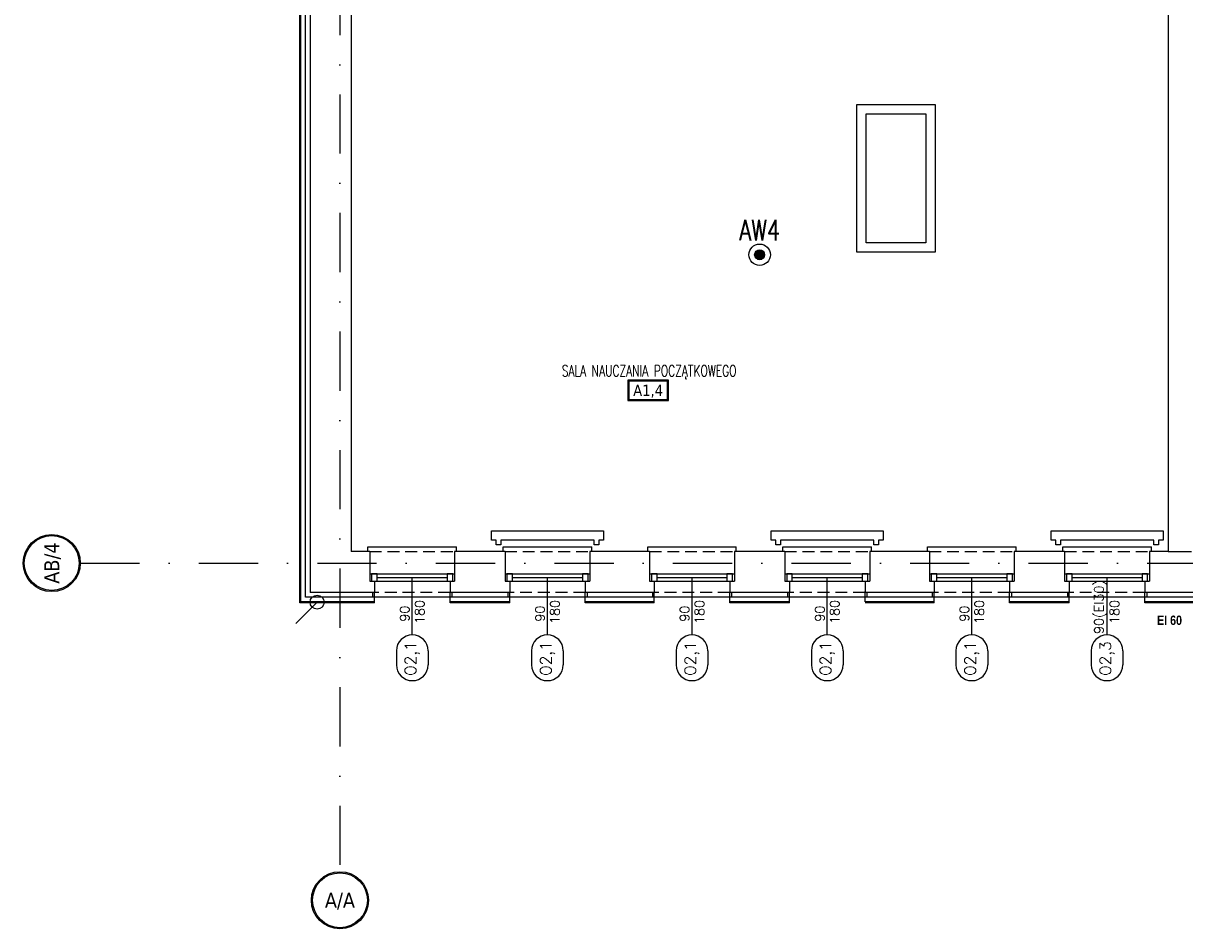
# Model space of a CAD drawing. Header units: millimetres. Extents: x 42924 to 92944, y -369470 to -179866.
# Tile 92 of 256: x 57398 to 58643, y -182294 to -181323. Entities that reach past the tile are written whole.
import ezdxf
from ezdxf.enums import TextEntityAlignment as Align

# ---------------------------------------------------------------- set-up
doc = ezdxf.new("R2010")
doc.units = ezdxf.units.MM
doc.linetypes.add('DASHDOT', pattern=[25.4, 12.7, -6.35, 0, -6.35])
doc.linetypes.add('HIDDEN', pattern=[9.525, 6.35, -3.175])
doc.layers.get('0').update_dxf_attribs({"color": 8})
for name, color, linetype in [('! WYPOSAŻENIE', 8, 'Continuous'), ('!! 0_ Istn-okna', 8, 'Continuous'), ('!! 0_ Istn-sciany', 8, 'Continuous'), ('!! 0_ Istn-widok', 8, 'Continuous'), ('!! 0_ Opis', 8, 'Continuous'), ('!! 0_Istn-cienka', 8, 'Continuous'), ('!! 0_Opis_okna', 8, 'Continuous'), ('!! 0_Opis_pom', 123, 'Continuous'), ('!! 0_Osie', 8, 'DASHDOT'), ('!! 1_ tynk zewn  - nowy', 8, 'Continuous'), ('!! 2_ remont Ocieplenie', 8, 'ZIGZAG'), ('0-osie-liniA', 8, 'DASHDOT'), ('0-osie-tx', 8, 'Continuous'), ('E1', 2, 'Continuous'), ('E_0', 4, 'Continuous'), ('E_AW', 1, 'Continuous')]:
    doc.layers.add(name, color=color, linetype=linetype)
doc.layers.add('!! 0_Istn-grzejniki', color=8, linetype='Continuous', plot=False)
doc.styles.add('ARCHETYP', font='romans.shx', dxfattribs={"height": 15})
doc.styles.add('ARIAL', font='tahoma.ttf')
doc.styles.add('ELE1', font='romans.shx', dxfattribs={"width": 0.8, "height": 18})
doc.styles.add('STYLE7', font='ARIALNB.TTF')
doc.styles.add('TAHOMA', font='tahoma.ttf')
doc.styles.add('TXT', font='simplex.shx')
doc.linetypes.add('ZIGZAG', pattern='A,0.00254,-5.08,[131,ltypeshp.shx,S=5.08,R=0,X=-5.08,Y=0],-10.16,[131,ltypeshp.shx,S=5.08,R=180,X=5.08,Y=0],-5.08', length=20.32254)

# ---------------------------------------------------------------- blocks, each defined once
blk = doc.blocks.new('A$C14D806DD')
at = {"layer": 'E_AW'}
h = blk.add_hatch(color=256, dxfattribs=at)
h.dxf.hatch_style = 1
h.paths.add_polyline_path([(5.4, 0, 1), (-5.4, 0, 1)])
at = {"layer": 'E_AW', "ltscale": 5}
for radius in [11.5, 5.36]:
    blk.add_circle((0, 0), radius, dxfattribs=at)
blk = doc.blocks.new('*U171')
h = blk.add_hatch(color=256)
edge = h.paths.add_edge_path()
edge.add_arc((0, 0), 30.6, 0, 360)
edge = h.paths.add_edge_path(flags=17)
edge.add_arc((0, 0), 29.4, 0, 360)
for radius in [30.6, 29.4]:
    blk.add_circle((0, 0), radius)
at = {"style": 'TAHOMA', "flags": 8}
blk.add_attdef('ANSICHTSNUMMER', text='', height=16, dxfattribs=at).set_placement((0, 0), align=Align.MIDDLE_CENTER)
blk = doc.blocks.new('BLOK OSI')
at = {"layer": '0-osie-liniA', "ltscale": 5}
for points in [[(48917.7, -193635.5), (48917.7, -195994)], [(48639.3, -195663.1), (55424.3, -195663.1)]]:
    blk.add_lwpolyline(points, dxfattribs=at)
at = {"layer": '0-osie-tx'}
ref = blk.add_blockref('*U171', (48608.7, -195663.1), dxfattribs=dict(at, rotation=270))
ref.add_attrib('ANSICHTSNUMMER', 'AB/4', dxfattribs={"layer": '0', "height": 16, "rotation": 90, "style": 'TAHOMA', "flags": 8}).set_placement((48608.7, -195663.1), align=Align.MIDDLE_CENTER)
ref = blk.add_blockref('*U171', (48917.7, -196024.6), dxfattribs=dict(at, rotation=180))
ref.add_attrib('ANSICHTSNUMMER', 'A/A', dxfattribs={"layer": '0', "height": 16, "style": 'TAHOMA', "flags": 8}).set_placement((48917.7, -196024.6), align=Align.MIDDLE_CENTER)
blk = doc.blocks.new('1_ok-opis')
blk.add_line((0, 111.6), (0, 50))
for points in [[(-17, 128.6), (-17, 143.6)], [(17, 128.6), (17, 143.6)]]:
    blk.add_lwpolyline(points)
for centre, start, end in [((0, 143.6), 0, 180), ((0, 128.6), 180, 0)]:
    blk.add_arc(centre, 17, start, end)
at = {"style": 'ARCHETYP'}
for tag, height, rotation, p in [('NR', 12, 90, (0, 136.9)), ('NR', 12, 270, (0, 136.9)), ('SZEROKOŚĆ', 10, 90, (-8, 78.3)), ('WYSOKOŚĆ', 10, 270, (-8, 78.3)), ('WYSOKOŚĆ', 10, 90, (8, 78.3)), ('SZEROKOŚĆ', 10, 270, (8, 78.3))]:
    blk.add_attdef(tag, text='', height=height, rotation=rotation, dxfattribs=at).set_placement(p, align=Align.MIDDLE)

msp = doc.modelspace()

# ---------------------------------------------------------------- linework, layer by layer
at = {"layer": '!! 0_ Istn-okna'}
for points in [[(58291.89128, -181410.45498), (58375.89128, -181410.45498), (58375.89128, -181568.45498), (58291.89128, -181568.45498)], [(58301.89128, -181420.45498), (58365.89128, -181420.45498), (58365.89128, -181558.45498), (58301.89128, -181558.45498)], [(57771.56735, -181921.3878), (57777.56735, -181921.3878), (57777.56735, -181913.3878), (57771.56735, -181913.3878)], [(57852.56735, -181921.3878), (57858.56735, -181921.3878), (57858.56735, -181913.3878), (57852.56735, -181913.3878)], [(57916.56735, -181921.3878), (57922.56735, -181921.3878), (57922.56735, -181913.3878), (57916.56735, -181913.3878)], [(57997.56735, -181921.3878), (58003.56735, -181921.3878), (58003.56735, -181913.3878), (57997.56735, -181913.3878)], [(58071.56735, -181921.3878), (58077.56735, -181921.3878), (58077.56735, -181913.3878), (58071.56735, -181913.3878)], [(58152.56735, -181921.3878), (58158.56735, -181921.3878), (58158.56735, -181913.3878), (58152.56735, -181913.3878)], [(58216.56735, -181921.3878), (58222.56735, -181921.3878), (58222.56735, -181913.3878), (58216.56735, -181913.3878)], [(58297.56735, -181921.3878), (58303.56735, -181921.3878), (58303.56735, -181913.3878), (58297.56735, -181913.3878)], [(58371.56735, -181921.3878), (58377.56735, -181921.3878), (58377.56735, -181913.3878), (58371.56735, -181913.3878)], [(58452.56735, -181921.3878), (58458.56735, -181921.3878), (58458.56735, -181913.3878), (58452.56735, -181913.3878)], [(58516.56735, -181921.3878), (58522.56735, -181921.3878), (58522.56735, -181913.3878), (58516.56735, -181913.3878)], [(58597.56735, -181921.3878), (58603.56735, -181921.3878), (58603.56735, -181913.3878), (58597.56735, -181913.3878)]]:
    msp.add_lwpolyline(points, close=True, dxfattribs=at)
for points in [[(57769.56735, -181913.3878), (57860.56735, -181913.3878)], [(57777.56735, -181917.3878), (57852.56735, -181917.3878)], [(57914.56735, -181913.3878), (58005.56735, -181913.3878)], [(57922.56735, -181917.3878), (57997.56735, -181917.3878)], [(58069.56735, -181913.3878), (58160.56735, -181913.3878)], [(58077.56735, -181917.3878), (58152.56735, -181917.3878)], [(58214.56735, -181913.3878), (58305.56735, -181913.3878)], [(58222.56735, -181917.3878), (58297.56735, -181917.3878)], [(58369.56735, -181913.3878), (58460.56735, -181913.3878)], [(58377.56735, -181917.3878), (58452.56735, -181917.3878)], [(58514.56735, -181913.3878), (58605.56735, -181913.3878)], [(58522.56735, -181917.3878), (58597.56735, -181917.3878)], [(57769.56735, -181921.3878), (57860.56735, -181921.3878)], [(57914.56735, -181921.3878), (58005.56735, -181921.3878)], [(58069.56735, -181921.3878), (58160.56735, -181921.3878)], [(58214.56735, -181921.3878), (58305.56735, -181921.3878)], [(58369.56735, -181921.3878), (58460.56735, -181921.3878)], [(58514.56735, -181921.3878), (58605.56735, -181921.3878)]]:
    msp.add_lwpolyline(points, dxfattribs=at)
at = {"layer": '!! 0_ Istn-sciany'}
for p, q in [((57705.56735, -180609.3878), (57705.56735, -181933.3878)), ((57749.56735, -181253.3878), (57749.56735, -181889.3878)), ((58625.56735, -181253.3878), (58625.56735, -181889.3878))]:
    msp.add_line(p, q, dxfattribs=at)
for points in [[(57769.56735, -181889.3878), (57749.56735, -181889.3878)], [(57769.56735, -181889.3878), (57769.56735, -181921.3878)], [(57914.56735, -181889.3878), (57860.56735, -181889.3878)], [(57860.56735, -181889.3878), (57860.56735, -181921.3878)], [(57914.56735, -181889.3878), (57914.56735, -181921.3878)], [(58069.56735, -181889.3878), (58005.56735, -181889.3878)], [(58005.56735, -181889.3878), (58005.56735, -181921.3878)], [(58069.56735, -181889.3878), (58069.56735, -181921.3878)], [(58214.56735, -181889.3878), (58160.56735, -181889.3878)], [(58160.56735, -181889.3878), (58160.56735, -181921.3878)], [(58214.56735, -181889.3878), (58214.56735, -181921.3878)], [(58369.56735, -181889.3878), (58305.56735, -181889.3878)], [(58305.56735, -181889.3878), (58305.56735, -181921.3878)], [(58369.56735, -181889.3878), (58369.56735, -181921.3878)], [(58514.56735, -181889.3878), (58460.56735, -181889.3878)], [(58460.56735, -181889.3878), (58460.56735, -181921.3878)], [(58514.56735, -181889.3878), (58514.56735, -181921.3878)], [(58625.56735, -181889.3878), (58605.56735, -181889.3878)], [(58605.56735, -181889.3878), (58605.56735, -181921.3878)], [(57769.56735, -181921.3878), (57774.56735, -181921.3878)], [(57774.56735, -181921.3878), (57774.56735, -181933.3878)], [(57855.56735, -181921.3878), (57860.56735, -181921.3878)], [(57855.56735, -181921.3878), (57855.56735, -181933.3878)], [(57914.56735, -181921.3878), (57919.56735, -181921.3878)], [(57919.56735, -181921.3878), (57919.56735, -181933.3878)], [(58000.56735, -181921.3878), (58005.56735, -181921.3878)], [(58000.56735, -181921.3878), (58000.56735, -181933.3878)], [(58069.56735, -181921.3878), (58074.56735, -181921.3878)], [(58074.56735, -181921.3878), (58074.56735, -181933.3878)], [(58155.56735, -181921.3878), (58160.56735, -181921.3878)], [(58155.56735, -181921.3878), (58155.56735, -181933.3878)], [(58214.56735, -181921.3878), (58219.56735, -181921.3878)], [(58219.56735, -181921.3878), (58219.56735, -181933.3878)], [(58300.56735, -181921.3878), (58305.56735, -181921.3878)], [(58300.56735, -181921.3878), (58300.56735, -181933.3878)], [(58369.56735, -181921.3878), (58374.56735, -181921.3878)], [(58374.56735, -181921.3878), (58374.56735, -181933.3878)], [(58455.56735, -181921.3878), (58460.56735, -181921.3878)], [(58455.56735, -181921.3878), (58455.56735, -181933.3878)], [(58514.56735, -181921.3878), (58519.56735, -181921.3878)], [(58519.56735, -181921.3878), (58519.56735, -181933.3878)], [(58600.56735, -181921.3878), (58605.56735, -181921.3878)], [(58600.56735, -181921.3878), (58600.56735, -181933.3878)], [(57774.56735, -181933.3878), (57705.56735, -181933.3878)], [(57919.56735, -181933.3878), (57855.56735, -181933.3878)], [(58074.56735, -181933.3878), (58000.56735, -181933.3878)], [(58219.56735, -181933.3878), (58155.56735, -181933.3878)], [(58374.56735, -181933.3878), (58300.56735, -181933.3878)], [(58519.56735, -181933.3878), (58455.56735, -181933.3878)], [(58674.56735, -181933.3878), (58600.56735, -181933.3878)]]:
    msp.add_lwpolyline(points, dxfattribs=at)
at = {"layer": '!! 0_ Istn-widok'}
for points in [[(57767.56735, -181884.3878), (57862.56735, -181884.3878)], [(57767.56735, -181889.3878), (57767.56735, -181884.3878)], [(57862.56735, -181889.3878), (57862.56735, -181884.3878)], [(57912.56735, -181884.3878), (58007.56735, -181884.3878)], [(57912.56735, -181889.3878), (57912.56735, -181884.3878)], [(58007.56735, -181889.3878), (58007.56735, -181884.3878)], [(58067.56735, -181884.3878), (58162.56735, -181884.3878)], [(58067.56735, -181889.3878), (58067.56735, -181884.3878)], [(58162.56735, -181889.3878), (58162.56735, -181884.3878)], [(58212.56735, -181884.3878), (58307.56735, -181884.3878)], [(58212.56735, -181889.3878), (58212.56735, -181884.3878)], [(58307.56735, -181889.3878), (58307.56735, -181884.3878)], [(58367.56735, -181884.3878), (58462.56735, -181884.3878)], [(58367.56735, -181889.3878), (58367.56735, -181884.3878)], [(58462.56735, -181889.3878), (58462.56735, -181884.3878)], [(58512.56735, -181884.3878), (58607.56735, -181884.3878)], [(58512.56735, -181889.3878), (58512.56735, -181884.3878)], [(58607.56735, -181889.3878), (58607.56735, -181884.3878)], [(58625.56735, -181889.3878), (58650.56735, -181889.3878)], [(57772.56735, -181933.3878), (57772.56735, -181938.3878)], [(57857.56735, -181938.3878), (57772.56735, -181938.3878)], [(57857.56735, -181933.3878), (57857.56735, -181938.3878)], [(57917.56735, -181933.3878), (57917.56735, -181938.3878)], [(58002.56735, -181938.3878), (57917.56735, -181938.3878)], [(58002.56735, -181933.3878), (58002.56735, -181938.3878)], [(58072.56735, -181933.3878), (58072.56735, -181938.3878)], [(58157.56735, -181938.3878), (58072.56735, -181938.3878)], [(58157.56735, -181933.3878), (58157.56735, -181938.3878)], [(58217.56735, -181933.3878), (58217.56735, -181938.3878)], [(58302.56735, -181938.3878), (58217.56735, -181938.3878)], [(58302.56735, -181933.3878), (58302.56735, -181938.3878)], [(58372.56735, -181933.3878), (58372.56735, -181938.3878)], [(58457.56735, -181938.3878), (58372.56735, -181938.3878)], [(58457.56735, -181933.3878), (58457.56735, -181938.3878)], [(58517.56735, -181933.3878), (58517.56735, -181938.3878)], [(58602.56735, -181938.3878), (58517.56735, -181938.3878)], [(58602.56735, -181933.3878), (58602.56735, -181938.3878)]]:
    msp.add_lwpolyline(points, dxfattribs=at)
msp.add_circle((57713.06735, -181943.8878), 7.5, dxfattribs=at)
at = {"layer": '!! 0_ Opis'}
msp.add_lwpolyline([(57690.43015, -181966.525), (57713.06735, -181943.8878)], dxfattribs=at)
at = {"layer": '!! 0_Istn-cienka', "linetype": 'HIDDEN', "ltscale": 2}
for points in [[(57769.56735, -181889.3878), (57860.56735, -181889.3878)], [(57914.56735, -181889.3878), (58005.56735, -181889.3878)], [(58069.56735, -181889.3878), (58160.56735, -181889.3878)], [(58214.56735, -181889.3878), (58305.56735, -181889.3878)], [(58369.56735, -181889.3878), (58460.56735, -181889.3878)], [(58514.56735, -181889.3878), (58605.56735, -181889.3878)], [(57855.56735, -181933.3878), (57774.56735, -181933.3878)], [(58000.56735, -181933.3878), (57919.56735, -181933.3878)], [(58155.56735, -181933.3878), (58074.56735, -181933.3878)], [(58300.56735, -181933.3878), (58219.56735, -181933.3878)], [(58455.56735, -181933.3878), (58374.56735, -181933.3878)], [(58600.56735, -181933.3878), (58519.56735, -181933.3878)]]:
    msp.add_lwpolyline(points, dxfattribs=at)
at = {"layer": '!! 0_Istn-grzejniki'}
for points in [[(57905.06735, -181882.3878), (57905.06735, -181877.3878), (57900.06735, -181877.3878), (57900.06735, -181867.3878), (58020.06735, -181867.3878), (58020.06735, -181877.3878), (58015.06735, -181877.3878), (58015.06735, -181882.3878), (58010.06735, -181882.3878), (58010.06735, -181877.3878), (57910.06735, -181877.3878), (57910.06735, -181882.3878)], [(58205.06735, -181882.3878), (58205.06735, -181877.3878), (58200.06735, -181877.3878), (58200.06735, -181867.3878), (58320.06735, -181867.3878), (58320.06735, -181877.3878), (58315.06735, -181877.3878), (58315.06735, -181882.3878), (58310.06735, -181882.3878), (58310.06735, -181877.3878), (58210.06735, -181877.3878), (58210.06735, -181882.3878)], [(58505.06735, -181882.3878), (58505.06735, -181877.3878), (58500.06735, -181877.3878), (58500.06735, -181867.3878), (58620.06735, -181867.3878), (58620.06735, -181877.3878), (58615.06735, -181877.3878), (58615.06735, -181882.3878), (58610.06735, -181882.3878), (58610.06735, -181877.3878), (58510.06735, -181877.3878), (58510.06735, -181882.3878)]]:
    msp.add_lwpolyline(points, close=True, dxfattribs=at)
at = {"layer": '!! 0_Opis_pom', "ltscale": 0.7}
for points in [[(58046.26999, -181727.64824), (58089.78999, -181727.64824), (58089.78999, -181705.88824), (58046.26999, -181705.88824)], [(58047.35799, -181726.56024), (58088.70199, -181726.56024), (58088.70199, -181706.97624), (58047.35799, -181706.97624)]]:
    msp.add_lwpolyline(points, close=True, dxfattribs=at)
at = {"layer": '!! 1_ tynk zewn  - nowy'}
for points in [[(57774.56735, -181944.3878), (57694.56735, -181944.3878), (57694.56735, -180598.3878), (57774.56735, -180598.3878)], [(57774.56735, -181943.3878), (57695.56735, -181943.3878), (57695.56735, -180599.3878), (57774.56735, -180599.3878)], [(57774.56735, -181944.3878), (57774.56735, -181933.3878)], [(57855.56735, -181944.3878), (57855.56735, -181933.3878)], [(57919.56735, -181943.3878), (57855.56735, -181943.3878)], [(57919.56735, -181944.3878), (57919.56735, -181933.3878)], [(58000.56735, -181944.3878), (58000.56735, -181933.3878)], [(58074.56735, -181943.3878), (58000.56735, -181943.3878)], [(58074.56735, -181944.3878), (58074.56735, -181933.3878)], [(58155.56735, -181944.3878), (58155.56735, -181933.3878)], [(58219.56735, -181943.3878), (58155.56735, -181943.3878)], [(58219.56735, -181944.3878), (58219.56735, -181933.3878)], [(58300.56735, -181943.3878), (58300.56735, -181932.3878)], [(58374.56735, -181943.3878), (58300.56735, -181943.3878)], [(58374.56735, -181944.3878), (58374.56735, -181933.3878)], [(58455.56735, -181944.3878), (58455.56735, -181933.3878)], [(58519.56735, -181943.3878), (58455.56735, -181943.3878)], [(58519.56735, -181944.3878), (58519.56735, -181933.3878)], [(58600.56735, -181944.3878), (58600.56735, -181933.3878)], [(58674.56735, -181943.3878), (58600.56735, -181943.3878)], [(57919.56735, -181944.3878), (57855.56735, -181944.3878)], [(58074.56735, -181944.3878), (58000.56735, -181944.3878)], [(58219.56735, -181944.3878), (58155.56735, -181944.3878)], [(58374.56735, -181944.3878), (58300.56735, -181944.3878)], [(58519.56735, -181944.3878), (58455.56735, -181944.3878)], [(58674.56735, -181944.3878), (58600.56735, -181944.3878)]]:
    msp.add_lwpolyline(points, dxfattribs=at)
at = {"layer": '!! 2_ remont Ocieplenie', "linetype": 'ZIGZAG', "ltscale": 0.75}
for points in [[(57774.56735, -181938.3878), (57700.56735, -181938.3878), (57700.56735, -180604.3878), (57774.56735, -180604.3878)], [(57919.56735, -181938.3878), (57855.56735, -181938.3878)], [(58074.56735, -181938.3878), (58000.56735, -181938.3878)], [(58219.56735, -181938.3878), (58155.56735, -181938.3878)], [(58374.56735, -181938.3878), (58300.56735, -181938.3878)], [(58519.56735, -181938.3878), (58455.56735, -181938.3878)], [(58674.56735, -181938.3878), (58600.56735, -181938.3878)]]:
    msp.add_lwpolyline(points, dxfattribs=at)

# ---------------------------------------------------------------- block references
at = {"layer": '!! 0_Opis_okna'}
ref = msp.add_blockref('1_ok-opis', (57815.06735, -181867.3878), dxfattribs=dict(at, rotation=180))
ref.add_attrib('SZEROKOŚĆ', '90', dxfattribs={"layer": '0', "height": 10, "rotation": 90, "style": 'ARCHETYP'}).set_placement((57807.06735, -181956.10821), align=Align.MIDDLE)
ref.add_attrib('WYSOKOŚĆ', '180', dxfattribs={"layer": '0', "height": 10, "rotation": 90, "style": 'ARCHETYP'}).set_placement((57823.06735, -181954.33475), align=Align.MIDDLE)
ref.add_attrib('NR', 'O2,1', dxfattribs={"layer": '0', "height": 12, "rotation": 90, "style": 'ARCHETYP'}).set_placement((57815.06735, -182004.28925), align=Align.MIDDLE)
ref = msp.add_blockref('1_ok-opis', (57960.06735, -181867.3878), dxfattribs=dict(at, rotation=180))
ref.add_attrib('SZEROKOŚĆ', '90', dxfattribs={"layer": '0', "height": 10, "rotation": 90, "style": 'ARCHETYP'}).set_placement((57952.06735, -181956.10821), align=Align.MIDDLE)
ref.add_attrib('WYSOKOŚĆ', '180', dxfattribs={"layer": '0', "height": 10, "rotation": 90, "style": 'ARCHETYP'}).set_placement((57968.06735, -181954.33475), align=Align.MIDDLE)
ref.add_attrib('NR', 'O2,1', dxfattribs={"layer": '0', "height": 12, "rotation": 90, "style": 'ARCHETYP'}).set_placement((57960.06735, -182004.28925), align=Align.MIDDLE)
ref = msp.add_blockref('1_ok-opis', (58115.06735, -181867.3878), dxfattribs=dict(at, rotation=180))
ref.add_attrib('SZEROKOŚĆ', '90', dxfattribs={"layer": '0', "height": 10, "rotation": 90, "style": 'ARCHETYP'}).set_placement((58107.06735, -181956.10821), align=Align.MIDDLE)
ref.add_attrib('WYSOKOŚĆ', '180', dxfattribs={"layer": '0', "height": 10, "rotation": 90, "style": 'ARCHETYP'}).set_placement((58123.06735, -181954.33475), align=Align.MIDDLE)
ref.add_attrib('NR', 'O2,1', dxfattribs={"layer": '0', "height": 12, "rotation": 90, "style": 'ARCHETYP'}).set_placement((58115.06735, -182004.28925), align=Align.MIDDLE)
ref = msp.add_blockref('1_ok-opis', (58260.06735, -181867.3878), dxfattribs=dict(at, rotation=180))
ref.add_attrib('SZEROKOŚĆ', '90', dxfattribs={"layer": '0', "height": 10, "rotation": 90, "style": 'ARCHETYP'}).set_placement((58252.06735, -181956.10821), align=Align.MIDDLE)
ref.add_attrib('WYSOKOŚĆ', '180', dxfattribs={"layer": '0', "height": 10, "rotation": 90, "style": 'ARCHETYP'}).set_placement((58268.06735, -181954.33475), align=Align.MIDDLE)
ref.add_attrib('NR', 'O2,1', dxfattribs={"layer": '0', "height": 12, "rotation": 90, "style": 'ARCHETYP'}).set_placement((58260.06735, -182004.28925), align=Align.MIDDLE)
ref = msp.add_blockref('1_ok-opis', (58415.06735, -181867.3878), dxfattribs=dict(at, rotation=180))
ref.add_attrib('SZEROKOŚĆ', '90', dxfattribs={"layer": '0', "height": 10, "rotation": 90, "style": 'ARCHETYP'}).set_placement((58407.06735, -181956.10821), align=Align.MIDDLE)
ref.add_attrib('WYSOKOŚĆ', '180', dxfattribs={"layer": '0', "height": 10, "rotation": 90, "style": 'ARCHETYP'}).set_placement((58423.06735, -181954.33475), align=Align.MIDDLE)
ref.add_attrib('NR', 'O2,1', dxfattribs={"layer": '0', "height": 12, "rotation": 90, "style": 'ARCHETYP'}).set_placement((58415.06735, -182004.28925), align=Align.MIDDLE)
ref = msp.add_blockref('1_ok-opis', (58560.06735, -181867.3878), dxfattribs=dict(at, rotation=180))
ref.add_attrib('SZEROKOŚĆ', '90(EI30)', dxfattribs={"layer": '0', "height": 10, "rotation": 90, "style": 'ARCHETYP'}).set_placement((58552.06735, -181948.96639), align=Align.MIDDLE)
ref.add_attrib('WYSOKOŚĆ', '180', dxfattribs={"layer": '0', "height": 10, "rotation": 90, "style": 'ARCHETYP'}).set_placement((58568.06735, -181954.33475), align=Align.MIDDLE)
ref.add_attrib('NR', 'O2,3', dxfattribs={"layer": '0', "height": 12, "rotation": 90, "style": 'ARCHETYP'}).set_placement((58560.06735, -182004.28925), align=Align.MIDDLE)
at = {"layer": '!! 0_Osie'}
msp.add_blockref('BLOK OSI', (8819.85593, 13761.2005), dxfattribs=at)
at = {"layer": 'E_0'}
msp.add_blockref('A$C14D806DD', (58187.56735, -181571.3878), dxfattribs=at)

# ---------------------------------------------------------------- texts
at = {"layer": '! WYPOSAŻENIE', "insert": (58613.66833, -181958.23606), "char_height": 10, "attachment_point": 1, "style": 'STYLE7'}
msp.add_mtext_dynamic_manual_height_columns('EI 60', width=58.1261145, gutter_width=75, heights=[0], dxfattribs=at)
at = {"layer": '!! 0_Opis_pom', "ltscale": 0.7, "style": 'TXT', "width": 0.7}
msp.add_text('SALA NAUCZANIA POCZĄTKOWEGO', height=12, dxfattribs=at).set_placement((58069.14512, -181701.84192), align=Align.CENTER)
at = {"layer": '!! 0_Opis_pom', "ltscale": 0.7, "style": 'ARIAL'}
msp.add_attdef('A1,4', text='', height=11.968, dxfattribs=at).set_placement((58068.02999, -181716.76824), align=Align.MIDDLE_CENTER)
at = {"layer": 'E1', "style": 'ELE1', "width": 0.75}
msp.add_text('AW4', height=22, dxfattribs=at).set_placement((58187.56735, -181545.02156), align=Align.MIDDLE_CENTER)

doc.saveas('drawing.dxf')
